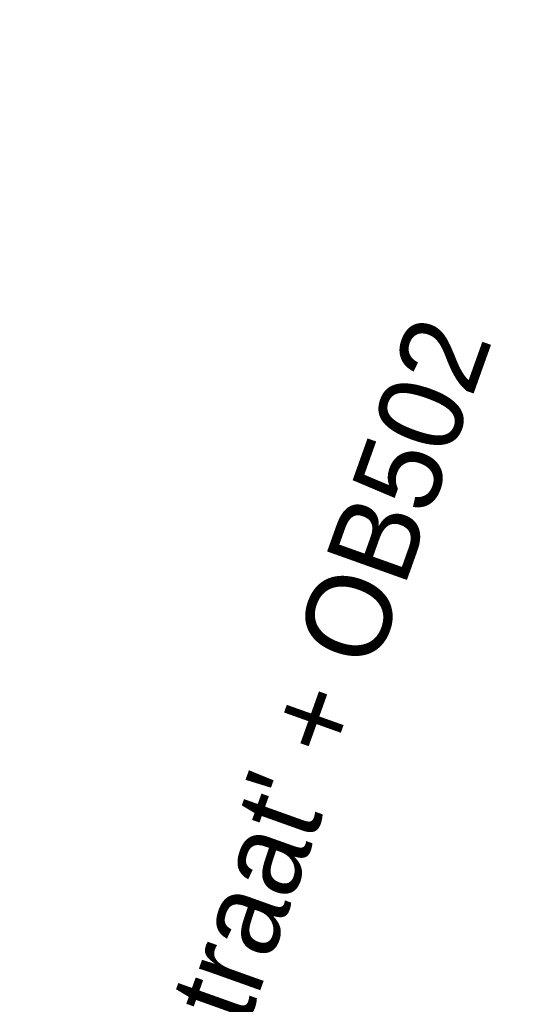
# Model space of a CAD drawing. Header units: metres. Extents: x 136326 to 138181, y 453212 to 454732.
# Tile 36 of 55: x 136636.96 to 136641.48, y 453968.69 to 453977.41. Entities that reach past the tile are written whole.
import ezdxf

# ---------------------------------------------------------------- set-up
doc = ezdxf.new("R2010")
doc.units = ezdxf.units.M
doc.layers.add('-DR-nw-inr-bebording-txt', color=2, linetype='Continuous')
doc.styles.add('eurostile', font='txt')

msp = doc.modelspace()

# ---------------------------------------------------------------- texts
at = {"layer": '-DR-nw-inr-bebording-txt', "style": 'eurostile'}
msp.add_text("verwijderen: G11 + OB 'snorfietsen niet toegestaan'", height=0.75, rotation=70.5, dxfattribs=at).set_placement((136630.7987596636, 453974.543954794))
at = {"layer": '-DR-nw-inr-bebording-txt', "insert": (136637.475836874, 453960.5324264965), "char_height": 0.75, "attachment_point": 7, "rotation": 70.33562535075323, "line_spacing_factor": 0.8360563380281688, "style": 'eurostile'}
msp.add_mtext("nieuw: bord 'fietsstraat' + OB502\\P(op lichtmast)", dxfattribs=at)

doc.saveas('drawing.dxf')
